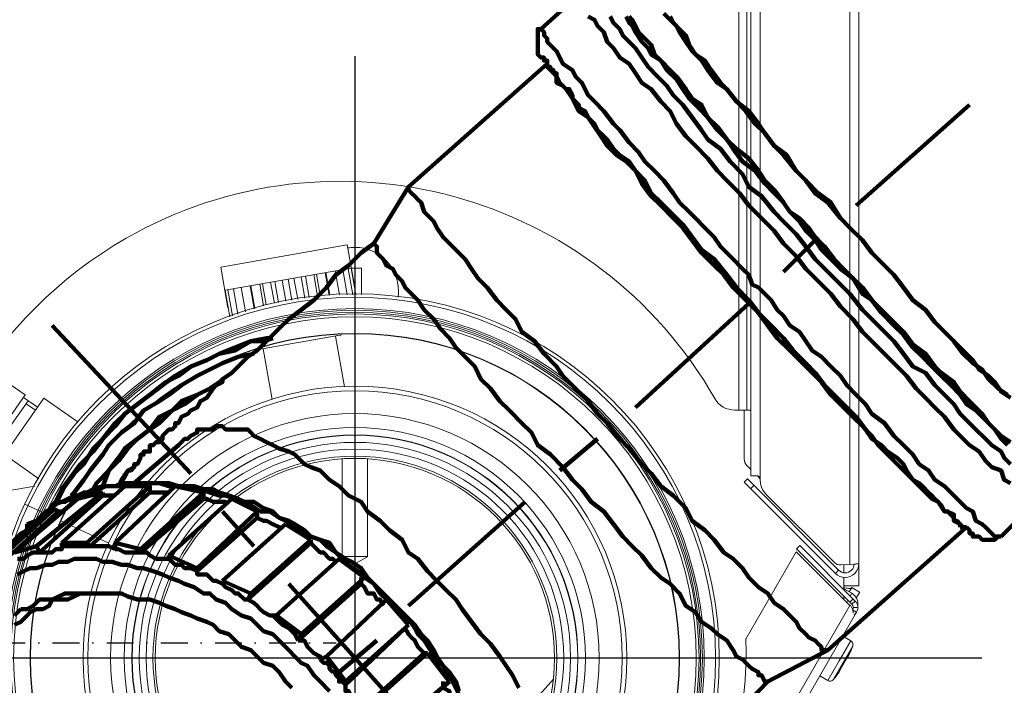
# Model space of a CAD drawing. Header units: millimetres. Extents: x -41881 to 54113, y -9946 to 101810.
# Tile 90 of 105: x -5799 to -5615, y 92008 to 92132. Entities that reach past the tile are written whole.
import ezdxf

# ---------------------------------------------------------------- set-up
doc = ezdxf.new("R2010")
doc.units = ezdxf.units.MM
doc.linetypes.add('DASHDOT', pattern=[1, 0.5, -0.25, 0, -0.25])
for name, color, linetype, lineweight in [('CERNA', 7, 'Continuous', 15), ('MODRA', 4, 'Continuous', 25), ('P', 250, 'Continuous', 100), ('UT-kotle', 1, 'Continuous', 50)]:
    doc.layers.add(name, color=color, linetype=linetype, lineweight=lineweight)
doc.layers.add('UT-komin', color=2, linetype='Continuous')
doc.layers.add('Vrstva 1', color=7, linetype='Continuous')

# ---------------------------------------------------------------- blocks, each defined once
blk = doc.blocks.new('CONDENSINOX_50')
at = {"layer": 'CERNA'}
for p, q in [((73.89, 34.01), (73.89, 519.45)), ((75.6, 519.45), (75.6, 33.57)), ((92.32, 17.46), (92.32, 519.45)), ((94.03, 17.6), (94.03, 519.03)), ((71.64, 46.24), (71.64, 512.6)), ((73.13, 512.17), (73.13, 46.23)), ((-25.03, 72.95), (-1.43, 77.11)), ((-1.43, 77.11), (-0.08, 69.52)), ((-25.03, 72.95), (-23.68, 65.35)), ((-24.2, 68.62), (-0.72, 72.76)), ((-4.79, 67.72), (-5.53, 71.92)), ((-4.67, 67.72), (-5.42, 71.93)), ((-2.9, 67.75), (-3.68, 72.24)), ((-1.41, 67.77), (-2.24, 72.49)), ((-0.38, 67.78), (-1.24, 72.67)), ((0.16, 67.79), (-0.71, 72.76)), ((-0.66, 72.77), (1.25, 72.77)), ((0, 68.64), (0, 72.76)), ((1.25, 67.8), (1.25, 72.77)), ((-16.57, 65.87), (-17.26, 69.84)), ((-15.03, 66.22), (-15.72, 70.11)), ((-14.23, 66.35), (-14.91, 70.26)), ((-12.87, 66.58), (-13.57, 70.49)), ((-11.77, 66.76), (-12.47, 70.68)), ((-10.66, 66.94), (-11.37, 70.89)), ((-9.31, 67.16), (-10.01, 71.12)), ((-8.51, 67.29), (-9.2, 71.27)), ((-6.96, 67.54), (-7.66, 71.53)), ((-6.48, 67.62), (-7.19, 71.62)), ((-23.33, 63.69), (-24.2, 68.62)), ((-22.83, 63.85), (-23.68, 68.71)), ((-21.85, 64.17), (-22.68, 68.88)), ((-20.43, 64.62), (-21.23, 69.15)), ((-18.77, 65.16), (-19.52, 69.44)), ((-18.65, 65.21), (-19.4, 69.46)), ((-17.03, 65.72), (-17.73, 69.76)), ((-0.15, 69.52), (-0.08, 69.53)), ((-23.69, 65.36), (-23.63, 65.38)), ((-17.97, 57.54), (-2.79, 60.23)), ((-1.96, 50.6), (-3.63, 60.07)), ((-15.46, 48.23), (-17.12, 57.69)), ((-64.29, 51.05), (-61.49, 49.08)), ((-61.49, 49.08), (-67.16, 40.99)), ((-60.96, 48.01), (-65.98, 40.86)), ((-65.39, 37.94), (-58.03, 48.46)), ((-61.82, 48.61), (-59.21, 46.78)), ((-58.03, 48.46), (-51.64, 44)), ((-61.36, 47.44), (-59.61, 46.22)), ((71.64, 46.24), (70.89, 46.24)), ((73.13, 46.24), (71.64, 46.24)), ((72.64, 37.14), (72.64, 46.24)), ((73.13, 46.24), (73.89, 46.24)), ((-65.39, 37.94), (-58.96, 33.44)), ((-2.35, 37.09), (-2.35, 18.9)), ((2.36, 37.07), (2.36, 18.9)), ((73.14, 35.93), (73.89, 35.18)), ((72.64, 32.8), (73.24, 33.41)), ((90.26, 16.39), (73.24, 33.41)), ((73.89, 34.01), (74.97, 34.01)), ((75.2, 33.98), (74.97, 34.01)), ((75.17, 33.9), (75.55, 33.52)), ((75.4, 33.88), (75.2, 33.98)), ((75.55, 33.74), (75.4, 33.88)), ((75.6, 33.57), (75.55, 33.74)), ((-70.49, 30.16), (-59.73, 32.06)), ((89.65, 15.78), (72.63, 32.8)), ((73.84, 31.59), (74.45, 32.2)), ((89.4, 17.85), (76.86, 30.39)), ((-58.46, 27.25), (-61.61, 28.73)), ((-45.91, 21.41), (-54.72, 25.51)), ((82.99, 20.97), (82.38, 20.36)), ((82.38, 20.36), (92.74, 10.01)), ((82.99, 20.97), (93.34, 10.62)), ((2.36, 18.91), (-2.35, 18.91)), ((0, 17.55), (-2.35, 18.9)), ((0, 17.55), (2.36, 18.9)), ((82.33, 19.82), (72.98, 3.63)), ((82.33, 19.82), (92.36, 9.78)), ((92.32, 17.46), (90.74, 17.35)), ((91.21, 17.39), (91.21, 15.95)), ((92.32, 17.46), (93.16, 17.52)), ((94.03, 17.6), (94.03, 13.48)), ((89.65, 15.78), (90.26, 16.39)), ((91.21, 15.08), (91.21, 12.75)), ((91.21, 13.56), (91.46, 13.48)), ((91.47, 13.48), (91.21, 13.48)), ((92.71, 12.06), (91.21, 12.93)), ((91.47, 13.48), (94.03, 13.48)), ((92.23, 12.34), (92.69, 13.14)), ((92.24, 12.34), (92.7, 13.14)), ((92.69, 13.14), (92.71, 13.14)), ((92.71, 13.14), (94.18, 12.28)), ((91.21, 11.54), (91.21, 10.93)), ((92.71, 12.06), (92.41, 11.54)), ((94.19, 12.28), (93.56, 11.21)), ((37.66, -84.93), (92.36, 9.79)), ((91.76, 10.39), (91.9, 10.66)), ((92.95, 11.01), (92.34, 10.4)), ((92.48, 9.83), (92.35, 9.79)), ((92.48, 9.83), (92.78, 9.22)), ((93.34, 10.61), (92.74, 10.01)), ((92.78, 9.23), (92.91, 8.96)), ((93.84, 9.4), (92.99, 9.4)), ((38.9, -86.21), (93.61, 8.54)), ((93.62, 8.55), (92.87, 8.98)), ((93.32, 8.25), (93.12, 8.13)), ((93.49, 8.38), (93.32, 8.25)), ((93.62, 8.55), (93.49, 8.38)), ((91.02, 4.05), (92.52, 3.18)), ((90.37, -0.52), (92.51, 3.17)), ((91.1, -0.94), (92.9, 2.17)), ((91.75, -0.14), (92.21, 0.66)), ((88.23, -4.22), (90.37, -0.52)), ((91.1, -0.94), (89.29, -4.04)), ((90.73, -1.9), (90.77, -1.81)), ((90.77, -1.81), (91.75, -0.15)), ((86.73, -3.36), (88.23, -4.23)), ((90.27, -2.69), (90.72, -1.9)), ((37.03, -3.98), (7.89, -36.31))]:
    blk.add_line(p, q, dxfattribs=at)
for points, knots in [([(67.17, 48.4), (45.11, 86.99), (-4.05, 100.39), (-42.65, 78.34), (-67.72, 64), (-83.18, 37.34), (-83.18, 8.47)], [0, 0, 0, 0, 1, 1, 1, 2, 2, 2, 2]), ([(8.13, 68.48), (8.13, 72.98), (4.5, 76.62), (0, 76.62), (-0.44, 76.62), (-0.89, 76.58), (-1.32, 76.51)], [0, 0, 0, 0, 1, 1, 1, 2, 2, 2, 2]), ([(67.98, -0.01), (67.98, -37.55), (37.54, -67.98), (0, -67.98), (-37.54, -67.98), (-67.97, -37.55), (-67.97, -0.01), (-67.97, 37.54), (-37.54, 67.96), (0, 67.96), (37.54, 67.96), (67.98, 37.54), (67.98, -0.01)], [0, 0, 0, 0, 1, 1, 1, 2, 2, 2, 3, 3, 3, 4, 4, 4, 4]), ([(67.3, -0.01), (67.3, -37.17), (37.17, -67.3), (0, -67.3), (-37.17, -67.3), (-67.29, -37.17), (-67.29, -0.01), (-67.29, 37.16), (-37.17, 67.29), (0, 67.29), (37.17, 67.29), (67.3, 37.16), (67.3, -0.01)], [0, 0, 0, 0, 1, 1, 1, 2, 2, 2, 3, 3, 3, 4, 4, 4, 4]), ([(65.2, -0.01), (65.2, -36.02), (36.01, -65.21), (0, -65.21), (-36, -65.21), (-65.19, -36.02), (-65.19, -0.01), (-65.19, 36), (-36, 65.19), (0, 65.19), (36.01, 65.19), (65.2, 36), (65.2, -0.01)], [0, 0, 0, 0, 1, 1, 1, 2, 2, 2, 3, 3, 3, 4, 4, 4, 4]), ([(64.85, -0.01), (64.85, -35.81), (35.81, -64.86), (0, -64.86), (-35.82, -64.86), (-64.85, -35.81), (-64.85, -0.01), (-64.85, 35.8), (-35.82, 64.85), (0, 64.85), (35.81, 64.85), (64.85, 35.8), (64.85, -0.01)], [0, 0, 0, 0, 1, 1, 1, 2, 2, 2, 3, 3, 3, 4, 4, 4, 4]), ([(64.51, -0.01), (64.51, -35.63), (35.63, -64.51), (0, -64.51), (-35.63, -64.51), (-64.5, -35.63), (-64.5, -0.01), (-64.5, 35.62), (-35.63, 64.5), (0, 64.5), (35.63, 64.5), (64.51, 35.62), (64.51, -0.01)], [0, 0, 0, 0, 1, 1, 1, 2, 2, 2, 3, 3, 3, 4, 4, 4, 4]), ([(64.21, -0.01), (64.21, -35.46), (35.46, -64.21), (0, -64.21), (-35.45, -64.21), (-64.21, -35.46), (-64.21, -0.01), (-64.21, 35.45), (-35.45, 64.2), (0, 64.2), (35.46, 64.2), (64.21, 35.45), (64.21, -0.01)], [0, 0, 0, 0, 1, 1, 1, 2, 2, 2, 3, 3, 3, 4, 4, 4, 4]), ([(63.67, -0.01), (63.67, -35.18), (35.17, -63.67), (0.01, -63.67), (-35.15, -63.67), (-63.67, -35.18), (-63.67, -0.01), (-63.67, 35.15), (-35.15, 63.66), (0.01, 63.66), (35.17, 63.66), (63.67, 35.15), (63.67, -0.01)], [0, 0, 0, 0, 1, 1, 1, 2, 2, 2, 3, 3, 3, 4, 4, 4, 4]), ([(60.59, -0.01), (60.59, -33.46), (33.47, -60.59), (0.01, -60.59), (-33.47, -60.59), (-60.59, -33.46), (-60.59, -0.01), (-60.59, 33.45), (-33.47, 60.58), (0.01, 60.58), (33.47, 60.58), (60.59, 33.45), (60.59, -0.01)], [0, 0, 0, 0, 1, 1, 1, 2, 2, 2, 3, 3, 3, 4, 4, 4, 4]), ([(60.52, -0.01), (60.52, -33.43), (33.43, -60.52), (0.01, -60.52), (-33.43, -60.52), (-60.52, -33.43), (-60.52, -0.01), (-60.52, 33.42), (-33.43, 60.51), (0.01, 60.51), (33.43, 60.51), (60.52, 33.42), (60.52, -0.01)], [0, 0, 0, 0, 1, 1, 1, 2, 2, 2, 3, 3, 3, 4, 4, 4, 4]), ([(50.73, -0.01), (50.73, -28.02), (28.02, -50.73), (0, -50.73), (-28.01, -50.73), (-50.72, -28.02), (-50.72, -0.01), (-50.72, 28), (-28.01, 50.72), (0, 50.72), (28.02, 50.72), (50.73, 28), (50.73, -0.01)], [0, 0, 0, 0, 1, 1, 1, 2, 2, 2, 3, 3, 3, 4, 4, 4, 4]), ([(49.87, -0.01), (49.87, -27.54), (27.55, -49.87), (0.01, -49.87), (-27.54, -49.87), (-49.85, -27.54), (-49.85, -0.01), (-49.85, 27.53), (-27.54, 49.86), (0.01, 49.86), (27.55, 49.86), (49.87, 27.53), (49.87, -0.01)], [0, 0, 0, 0, 1, 1, 1, 2, 2, 2, 3, 3, 3, 4, 4, 4, 4]), ([(45.59, -0.01), (45.59, -25.18), (25.18, -45.6), (0, -45.6), (-25.16, -45.6), (-45.59, -25.18), (-45.59, -0.01), (-45.59, 25.16), (-25.16, 45.59), (0, 45.59), (25.18, 45.59), (45.59, 25.16), (45.59, -0.01)], [0, 0, 0, 0, 1, 1, 1, 2, 2, 2, 3, 3, 3, 4, 4, 4, 4]), ([(43.02, -0.01), (43.02, -23.77), (23.75, -43.03), (0, -43.03), (-23.76, -43.03), (-43.02, -23.77), (-43.02, -0.01), (-43.02, 23.76), (-23.76, 43.01), (0, 43.01), (23.75, 43.01), (43.02, 23.76), (43.02, -0.01)], [0, 0, 0, 0, 1, 1, 1, 2, 2, 2, 3, 3, 3, 4, 4, 4, 4]), ([(41.62, -0.01), (41.62, -23), (22.99, -41.63), (0, -41.63), (-22.99, -41.63), (-41.62, -23), (-41.62, -0.01), (-41.62, 22.99), (-22.99, 41.62), (0, 41.62), (22.99, 41.62), (41.62, 22.99), (41.62, -0.01)], [0, 0, 0, 0, 1, 1, 1, 2, 2, 2, 3, 3, 3, 4, 4, 4, 4]), ([(41.57, -0.01), (41.57, -22.96), (22.96, -41.57), (0, -41.57), (-22.95, -41.57), (-41.56, -22.96), (-41.56, -0.01), (-41.56, 22.94), (-22.95, 41.56), (0, 41.56), (22.96, 41.56), (41.57, 22.94), (41.57, -0.01)], [0, 0, 0, 0, 1, 1, 1, 2, 2, 2, 3, 3, 3, 4, 4, 4, 4]), ([(40.24, -0.01), (40.24, -22.23), (22.23, -40.25), (0, -40.25), (-22.22, -40.25), (-40.23, -22.23), (-40.23, -0.01), (-40.23, 22.22), (-22.22, 40.23), (0, 40.23), (22.23, 40.23), (40.24, 22.22), (40.24, -0.01)], [0, 0, 0, 0, 1, 1, 1, 2, 2, 2, 3, 3, 3, 4, 4, 4, 4]), ([(38.96, -0.01), (38.96, -21.53), (21.52, -38.96), (0.01, -38.96), (-21.52, -38.96), (-38.95, -21.53), (-38.95, -0.01), (-38.95, 21.52), (-21.52, 38.95), (0.01, 38.95), (21.52, 38.95), (38.96, 21.52), (38.96, -0.01)], [0, 0, 0, 0, 1, 1, 1, 2, 2, 2, 3, 3, 3, 4, 4, 4, 4]), ([(37.67, -0.01), (37.67, -20.8), (20.8, -37.68), (-0.01, -37.68), (-20.81, -37.68), (-37.67, -20.8), (-37.67, -0.01), (-37.67, 20.79), (-20.81, 37.67), (-0.01, 37.67), (20.8, 37.67), (37.67, 20.79), (37.67, -0.01)], [0, 0, 0, 0, 1, 1, 1, 2, 2, 2, 3, 3, 3, 4, 4, 4, 4]), ([(37.25, -0.01), (37.25, -20.58), (20.57, -37.25), (0, -37.25), (-20.56, -37.25), (-37.24, -20.58), (-37.24, -0.01), (-37.24, 20.56), (-20.56, 37.24), (0, 37.24), (20.57, 37.24), (37.25, 20.56), (37.25, -0.01)], [0, 0, 0, 0, 1, 1, 1, 2, 2, 2, 3, 3, 3, 4, 4, 4, 4]), ([(91.21, 13.11), (91.52, 13.07), (91.78, 13.01), (92.11, 12.99), (92.29, 12.97), (92.5, 12.97), (92.63, 13.08)], [0, 0, 0, 0, 1, 1, 1, 2, 2, 2, 2]), ([(92.91, 8.96), (92.93, 8.91), (92.95, 8.85), (92.96, 8.79), (92.98, 8.75), (92.99, 8.7), (93, 8.65)], [0, 0, 0, 0, 1, 1, 1, 2, 2, 2, 2]), ([(93, 8.64), (93, 8.64), (93, 8.56), (93, 8.56), (93, 8.53), (93, 8.5), (92.99, 8.49)], [0, 0, 0, 0, 1, 1, 1, 2, 2, 2, 2])]:
    blk.add_open_spline(points, degree=3, knots=knots, dxfattribs=at)
for points in [[(8.05, 67.32), (8.11, 67.7), (8.13, 68.09), (8.13, 68.49)], [(-2.8, 60.22), (-2.68, 60.24), (-2.58, 60.26), (-2.49, 60.32)], [(-18.29, 57.53), (-18.18, 57.52), (-18.08, 57.53), (-17.96, 57.55)], [(67.17, 48.4), (67.92, 47.07), (69.34, 46.25), (70.88, 46.25)], [(92.63, 13.09), (92.67, 13.12), (92.68, 13.13), (92.68, 13.15)], [(93.84, 9.72), (93.99, 10.65), (93.54, 11.58), (92.72, 12.06)], [(92.88, 8.98), (93.06, 9.31), (93.01, 9.74), (92.73, 10.01)], [(93.62, 8.55), (94, 9.23), (93.88, 10.07), (93.34, 10.62)], [(92.99, 8.49), (92.98, 8.47), (92.97, 8.45), (92.97, 8.44)], [(34.51, -62.99), (58.99, -49.94), (73.89, -24.1), (72.97, 3.62)]]:
    blk.add_open_spline(points, degree=3, dxfattribs=at)
at = {"layer": 'MODRA'}
for p, q in [((0, 112.28), (0, -99.04)), ((-109.77, 0), (116.95, 0))]:
    blk.add_line(p, q, dxfattribs=at)
at = {"layer": 'Vrstva 1', "color": 7, "lineweight": 9, "true_color": 0xffffff}
for points in [[(72.64, 37.14), (72.64, 36.68), (72.8, 36.25), (73.14, 35.93)], [(75.6, 33.57), (75.56, 32.37), (76.01, 31.23), (76.85, 30.4)], [(89.4, 17.85), (89.75, 17.5), (90.25, 17.31), (90.74, 17.35)], [(93.9, 17.56), (93.94, 17.56), (93.96, 17.57), (94, 17.58)], [(92.21, 0.66), (92.49, 1.14), (92.71, 1.64), (92.89, 2.17)], [(92.89, 2.17), (93.03, 2.55), (92.87, 2.97), (92.51, 3.18)], [(89.29, -4.04), (89.65, -3.63), (89.98, -3.17), (90.27, -2.7)], [(88.23, -4.22), (88.57, -4.43), (89.03, -4.36), (89.29, -4.05)]]:
    blk.add_open_spline(points, degree=3, dxfattribs=at)
for points in [[(89.65, 15.78), (90.65, 14.78), (92.27, 14.78), (93.27, 15.78), (93.76, 16.27), (94.03, 16.92), (94.03, 17.6)], [(90.26, 16.39), (90.92, 15.71), (92.01, 15.71), (92.68, 16.39), (92.98, 16.69), (93.15, 17.08), (93.17, 17.51)], [(93.17, 17.51), (93.31, 17.52), (93.46, 17.53), (93.61, 17.54), (93.7, 17.55), (93.8, 17.56), (93.9, 17.56)]]:
    blk.add_open_spline(points, degree=3, knots=[0, 0, 0, 0, 1, 1, 1, 2, 2, 2, 2], dxfattribs=at)
blk = doc.blocks.new('*U96', base_point=(0, 55))
at = {"color": 40, "linetype": 'DASHDOT', "lineweight": 25, "ltscale": 10}
blk.add_line((0, 55), (265, 55), dxfattribs=at)

msp = doc.modelspace()

# ---------------------------------------------------------------- linework, layer by layer
at = {"layer": 'P', "color": 2, "linetype": 'Continuous'}
for points in [[(-5694.588, 92136.85), (-5701.646, 92130.379)], [(-5645.765, 92095.086), (-5648.118, 92098.027), (-5650.471, 92099.792), (-5652.236, 92102.145), (-5654, 92103.909), (-5656.353, 92106.85), (-5658.118, 92108.615), (-5659.882, 92110.968), (-5661.647, 92112.733), (-5663.412, 92115.085), (-5665.176, 92116.85), (-5666.941, 92119.203), (-5668.706, 92120.379), (-5670.47, 92122.732), (-5671.647, 92124.497), (-5673.412, 92126.262), (-5674.588, 92128.026), (-5675.764, 92129.791), (-5676.353, 92130.967), (-5677.529, 92132.144), (-5678.706, 92133.32)], [(-5692.823, 92132.732), (-5691.646, 92132.144), (-5691.058, 92130.967), (-5689.882, 92129.791), (-5689.294, 92128.026), (-5688.117, 92126.85), (-5686.941, 92125.085), (-5685.176, 92123.909), (-5684, 92122.144), (-5682.823, 92120.379), (-5681.058, 92119.203), (-5679.294, 92116.85), (-5677.529, 92115.085), (-5676.353, 92112.733), (-5674.588, 92110.38), (-5672.823, 92108.615), (-5670.47, 92106.262), (-5668.706, 92103.909), (-5666.941, 92102.145), (-5664.588, 92099.792), (-5662.824, 92097.439), (-5660.471, 92095.086), (-5658.118, 92092.733), (-5656.353, 92090.38), (-5654, 92088.027)], [(-5688.705, 92132.732), (-5688.117, 92131.556), (-5686.941, 92130.379), (-5686.352, 92129.203), (-5685.176, 92128.026), (-5684, 92126.85), (-5682.823, 92125.085), (-5681.647, 92123.321), (-5679.882, 92121.556), (-5678.117, 92119.791), (-5676.941, 92118.027), (-5675.176, 92116.262), (-5673.412, 92113.909), (-5671.647, 92111.556), (-5670.47, 92109.791), (-5668.118, 92108.027), (-5666.353, 92105.674), (-5664, 92103.321), (-5662.824, 92100.968), (-5660.471, 92099.203), (-5658.118, 92096.262), (-5656.353, 92094.498), (-5654, 92092.145), (-5652.236, 92089.792)], [(-5650.471, 92090.968), (-5652.236, 92092.733), (-5653.412, 92094.498), (-5655.177, 92096.262), (-5656.353, 92098.027), (-5658.118, 92099.792), (-5659.882, 92101.556), (-5661.647, 92103.909), (-5664, 92105.674), (-5665.765, 92108.027), (-5666.941, 92109.791), (-5668.706, 92111.556), (-5670.47, 92113.909), (-5672.235, 92115.674), (-5674, 92117.438), (-5675.176, 92119.203), (-5676.353, 92120.968), (-5678.117, 92122.732), (-5679.294, 92124.497), (-5681.058, 92125.673), (-5681.647, 92126.85), (-5682.823, 92128.026), (-5684, 92129.791), (-5684.588, 92130.967), (-5685.176, 92131.556), (-5685.764, 92132.732)], [(-5650.471, 92091.557), (-5651.647, 92093.321), (-5653.412, 92095.086), (-5655.177, 92096.262), (-5656.353, 92098.027), (-5658.118, 92100.38), (-5659.882, 92102.145), (-5661.059, 92103.909), (-5662.824, 92106.262), (-5665.176, 92108.027), (-5666.941, 92109.791), (-5668.706, 92112.144), (-5670.47, 92113.909), (-5671.647, 92116.262), (-5673.412, 92117.438), (-5674.588, 92119.203), (-5676.353, 92121.556), (-5677.529, 92122.732), (-5679.294, 92124.497), (-5680.47, 92125.673), (-5681.058, 92127.438), (-5682.235, 92128.615), (-5683.411, 92129.791), (-5684, 92130.967), (-5684.588, 92132.144), (-5685.176, 92132.732)], [(-5645.765, 92095.086), (-5647.53, 92098.027), (-5649.883, 92099.792), (-5652.236, 92102.145), (-5654, 92103.909), (-5655.765, 92106.85), (-5658.118, 92108.615), (-5659.882, 92110.968), (-5661.059, 92112.733), (-5662.824, 92115.085), (-5665.176, 92116.85), (-5666.941, 92119.203), (-5668.118, 92120.379), (-5669.882, 92122.732), (-5671.059, 92124.497), (-5672.823, 92125.673), (-5674, 92127.438), (-5674.588, 92129.203), (-5675.764, 92130.379), (-5676.941, 92131.556), (-5677.529, 92132.732)], [(-5700.47, 92123.909), (-5700.47, 92124.497), (-5701.058, 92124.497), (-5701.058, 92125.085), (-5701.058, 92125.085), (-5701.646, 92125.085), (-5702.234, 92125.673), (-5702.234, 92126.262), (-5702.234, 92126.85), (-5702.234, 92126.85), (-5702.234, 92126.85), (-5702.234, 92127.438), (-5702.234, 92128.026), (-5702.234, 92128.026), (-5702.234, 92129.791), (-5702.234, 92129.791), (-5702.234, 92129.791), (-5702.234, 92130.379), (-5701.646, 92130.379)], [(-5701.646, 92130.379), (-5701.646, 92130.379), (-5701.058, 92129.791), (-5701.058, 92129.203), (-5700.47, 92128.615), (-5700.47, 92128.026), (-5699.293, 92126.85), (-5698.705, 92126.262), (-5698.117, 92125.085)], [(-5700.47, 92123.909), (-5726.352, 92100.968)], [(-5700.47, 92123.321), (-5700.47, 92123.909), (-5700.47, 92123.909)], [(-5698.117, 92125.085), (-5697.529, 92123.909), (-5695.764, 92122.732), (-5695.176, 92121.556), (-5693.999, 92120.379), (-5692.823, 92118.027), (-5691.646, 92116.85), (-5689.882, 92115.085), (-5688.117, 92112.733), (-5686.941, 92111.556), (-5685.176, 92109.203), (-5683.411, 92107.439), (-5682.235, 92105.674), (-5680.47, 92103.909), (-5678.706, 92102.145), (-5676.941, 92099.792), (-5675.764, 92098.027), (-5674, 92096.262), (-5672.823, 92095.086), (-5671.059, 92093.321), (-5669.294, 92091.557), (-5668.118, 92089.792), (-5666.941, 92088.615), (-5665.765, 92087.439), (-5664, 92085.674), (-5662.824, 92084.498), (-5662.235, 92082.733), (-5661.059, 92082.145)], [(-5663.412, 92079.792), (-5665.765, 92082.145), (-5667.529, 92084.498), (-5669.294, 92086.263), (-5671.647, 92088.615), (-5673.412, 92090.968), (-5675.176, 92093.321), (-5676.941, 92095.086), (-5679.294, 92097.439), (-5681.058, 92099.203), (-5682.823, 92101.556), (-5684, 92103.909), (-5685.764, 92105.674), (-5687.529, 92106.85), (-5689.294, 92108.615), (-5690.47, 92110.38), (-5691.646, 92112.144), (-5692.823, 92113.909), (-5694.588, 92115.085), (-5695.176, 92116.262), (-5695.764, 92117.438), (-5696.94, 92119.203), (-5697.529, 92119.791), (-5698.705, 92120.379), (-5698.705, 92121.556), (-5699.293, 92122.144), (-5699.882, 92122.732), (-5700.47, 92123.321), (-5700.47, 92123.321)], [(-5662.824, 92079.792), (-5665.176, 92082.145), (-5666.941, 92084.498), (-5669.294, 92087.439), (-5671.647, 92089.204), (-5673.412, 92091.557), (-5675.176, 92093.909), (-5677.529, 92096.262), (-5679.294, 92098.027), (-5681.058, 92099.792), (-5682.235, 92102.145), (-5684, 92103.909), (-5685.176, 92105.674), (-5686.941, 92106.85), (-5688.117, 92108.027), (-5689.294, 92109.791), (-5689.882, 92110.38), (-5691.058, 92111.556), (-5691.646, 92112.733), (-5692.823, 92113.909), (-5693.411, 92115.085), (-5694.588, 92115.674), (-5694.588, 92116.262), (-5695.764, 92117.438), (-5695.764, 92118.027), (-5696.352, 92119.203), (-5696.94, 92119.203), (-5697.529, 92119.791), (-5698.117, 92120.379), (-5698.117, 92120.379), (-5698.705, 92121.556), (-5698.705, 92122.144), (-5699.293, 92122.144), (-5699.293, 92122.732), (-5699.882, 92122.732), (-5699.882, 92123.321), (-5700.47, 92123.321)], [(-5621.648, 92116.262), (-5642.824, 92097.439)], [(-5726.352, 92100.968), (-5732.822, 92090.38)], [(-5726.352, 92100.968), (-5726.352, 92100.968)], [(-5689.294, 92056.851), (-5691.058, 92058.616), (-5692.823, 92060.969), (-5695.176, 92063.322), (-5697.529, 92065.675), (-5698.705, 92067.439), (-5701.058, 92069.792), (-5702.823, 92072.145), (-5705.176, 92073.91), (-5706.352, 92076.263), (-5708.117, 92078.027), (-5709.881, 92079.792), (-5711.646, 92082.145), (-5713.411, 92083.91), (-5714.587, 92085.674), (-5715.764, 92087.439), (-5716.94, 92088.615), (-5718.705, 92090.38), (-5719.881, 92091.557), (-5721.058, 92093.321), (-5721.646, 92094.498), (-5722.822, 92095.674), (-5723.41, 92096.262), (-5723.999, 92098.027), (-5724.587, 92098.615), (-5725.175, 92099.203), (-5725.763, 92099.792), (-5726.352, 92100.38), (-5726.352, 92100.968), (-5726.352, 92100.968)], [(-5645.765, 92095.086), (-5644, 92093.321), (-5641.648, 92090.968), (-5639.883, 92088.615), (-5637.53, 92086.263), (-5635.765, 92084.498), (-5634.001, 92082.145), (-5632.236, 92079.792), (-5629.883, 92078.027), (-5628.118, 92075.675), (-5626.354, 92073.91), (-5624.589, 92072.145), (-5622.824, 92069.792), (-5621.06, 92068.028), (-5619.295, 92066.851), (-5618.119, 92065.087), (-5616.354, 92063.322), (-5614.589, 92062.145)], [(-5645.765, 92095.086), (-5644, 92093.321), (-5641.648, 92090.968), (-5639.883, 92088.615), (-5637.53, 92086.263), (-5635.765, 92084.498), (-5634.001, 92082.145), (-5632.236, 92079.792), (-5629.883, 92078.027), (-5628.118, 92075.675), (-5626.354, 92073.91), (-5624.589, 92072.145), (-5622.824, 92070.381), (-5621.06, 92068.616), (-5619.883, 92066.851), (-5618.119, 92065.675), (-5616.942, 92064.498), (-5615.766, 92062.734), (-5614.001, 92061.557)], [(-5649.883, 92091.557), (-5656.353, 92085.086)], [(-5614.001, 92053.322), (-5615.766, 92054.499), (-5616.942, 92055.675), (-5618.119, 92056.851), (-5619.295, 92058.616), (-5620.472, 92059.793), (-5621.648, 92060.969), (-5623.413, 92062.734), (-5624.589, 92064.498), (-5626.942, 92066.263), (-5628.118, 92067.439), (-5629.883, 92069.792), (-5632.236, 92071.557), (-5634.001, 92073.91), (-5635.765, 92075.675), (-5637.53, 92077.439), (-5639.883, 92079.792), (-5641.648, 92082.145), (-5643.412, 92083.91), (-5645.177, 92085.674), (-5646.942, 92087.439), (-5648.706, 92089.792), (-5650.471, 92091.557)], [(-5614.589, 92052.734), (-5615.766, 92053.91), (-5616.942, 92055.675), (-5618.119, 92056.851), (-5619.295, 92058.028), (-5620.472, 92059.204), (-5622.236, 92060.381), (-5623.413, 92062.145), (-5625.177, 92063.91), (-5626.942, 92065.675), (-5628.707, 92067.439), (-5630.471, 92069.204), (-5632.236, 92070.969), (-5634.001, 92073.322), (-5635.765, 92075.086), (-5638.118, 92077.439), (-5639.883, 92079.792), (-5641.648, 92080.969), (-5643.412, 92083.91), (-5645.765, 92085.674), (-5647.53, 92087.439), (-5649.294, 92089.204), (-5650.471, 92090.968)], [(-5779.292, 92046.852), (-5778.703, 92048.028), (-5778.115, 92048.028), (-5777.527, 92048.616), (-5777.527, 92049.205), (-5776.939, 92049.205), (-5776.35, 92050.381), (-5776.35, 92050.969), (-5775.762, 92050.969), (-5775.762, 92051.557), (-5774.586, 92051.557), (-5774.586, 92052.146), (-5774.586, 92052.146), (-5774.586, 92052.734), (-5773.998, 92052.734), (-5773.409, 92053.322), (-5772.821, 92053.322), (-5772.821, 92053.91), (-5772.233, 92053.91), (-5772.233, 92054.499), (-5771.645, 92055.087), (-5771.056, 92055.675), (-5770.468, 92055.675), (-5769.88, 92056.263), (-5769.88, 92056.851), (-5769.292, 92056.851), (-5768.704, 92058.028), (-5767.527, 92058.616), (-5766.939, 92059.204), (-5765.762, 92059.793), (-5765.174, 92060.969), (-5763.998, 92061.557), (-5762.821, 92063.322), (-5762.233, 92063.91), (-5761.057, 92065.087), (-5759.292, 92066.263), (-5758.116, 92067.439), (-5756.351, 92069.204), (-5754.586, 92070.381), (-5752.822, 92072.145), (-5750.469, 92074.498), (-5748.704, 92076.263), (-5746.351, 92078.027), (-5743.998, 92079.792), (-5741.645, 92082.145), (-5739.881, 92084.498), (-5737.528, 92086.263), (-5735.175, 92088.615), (-5732.822, 92090.38)], [(-5697.529, 92048.616), (-5699.882, 92050.969), (-5702.234, 92052.734), (-5703.411, 92055.087), (-5705.176, 92056.851), (-5707.528, 92059.204), (-5709.293, 92060.969), (-5711.058, 92063.322), (-5712.822, 92065.087), (-5713.999, 92067.439), (-5715.764, 92069.204), (-5717.528, 92070.969), (-5718.705, 92072.733), (-5720.469, 92074.498), (-5721.646, 92076.263), (-5723.41, 92078.027), (-5724.587, 92079.792), (-5725.763, 92080.969), (-5726.94, 92082.145), (-5727.528, 92083.321), (-5728.704, 92084.498), (-5729.293, 92085.674), (-5730.469, 92086.263), (-5731.057, 92087.439), (-5731.646, 92088.027), (-5732.234, 92088.615), (-5732.234, 92089.204), (-5732.234, 92089.792), (-5732.822, 92090.38), (-5732.822, 92090.38)], [(-5652.236, 92089.792), (-5650.471, 92087.439), (-5648.118, 92085.086), (-5645.765, 92082.733), (-5644, 92080.969), (-5641.648, 92078.027), (-5639.883, 92076.263), (-5637.53, 92073.91), (-5635.765, 92072.145), (-5634.001, 92069.792), (-5632.236, 92067.439), (-5629.883, 92066.263), (-5628.118, 92063.91), (-5626.354, 92062.145), (-5624.589, 92060.381), (-5623.413, 92058.616), (-5621.648, 92056.851), (-5620.472, 92055.675), (-5618.707, 92053.91), (-5617.53, 92052.734), (-5615.766, 92051.557), (-5615.178, 92050.381), (-5614.001, 92049.205)], [(-5654, 92088.027), (-5652.236, 92085.674), (-5649.883, 92083.321), (-5647.53, 92080.969), (-5645.765, 92078.616), (-5643.412, 92076.263), (-5641.648, 92073.91), (-5639.883, 92072.145), (-5637.53, 92069.792), (-5635.177, 92067.439), (-5633.412, 92065.675), (-5631.648, 92063.322), (-5629.883, 92061.557), (-5628.118, 92059.793), (-5626.354, 92058.028), (-5624.589, 92055.675), (-5623.413, 92054.499), (-5621.648, 92052.734), (-5619.883, 92051.557), (-5618.707, 92049.793), (-5617.53, 92048.616), (-5615.766, 92048.028), (-5615.178, 92046.263), (-5614.001, 92045.675)], [(-5661.059, 92082.145), (-5659.882, 92080.969), (-5658.706, 92079.792), (-5657.53, 92078.027), (-5656.353, 92076.851), (-5655.177, 92075.086), (-5653.412, 92073.91), (-5652.236, 92072.145), (-5651.059, 92070.381), (-5649.294, 92069.204), (-5647.53, 92067.439), (-5645.765, 92065.675), (-5644.589, 92063.91), (-5642.824, 92062.145), (-5641.059, 92060.381), (-5639.883, 92058.616), (-5637.53, 92056.851), (-5635.765, 92054.499), (-5634.001, 92052.734), (-5632.236, 92050.969), (-5631.06, 92049.205), (-5629.295, 92048.028), (-5628.118, 92046.263), (-5626.354, 92045.087), (-5624.589, 92043.322), (-5623.413, 92042.146), (-5622.236, 92040.969)], [(-5622.824, 92037.44), (-5622.824, 92037.44), (-5623.413, 92038.028), (-5623.413, 92038.028), (-5624.589, 92038.617), (-5624.589, 92039.205), (-5625.766, 92040.381), (-5626.354, 92040.381), (-5627.53, 92042.146), (-5628.707, 92042.734), (-5629.883, 92043.911), (-5631.06, 92045.087), (-5632.236, 92046.263), (-5634.001, 92048.028), (-5635.177, 92049.205), (-5636.942, 92050.969), (-5638.706, 92052.734), (-5639.883, 92054.499), (-5641.648, 92056.263), (-5643.412, 92058.028), (-5645.177, 92059.793), (-5647.53, 92062.145), (-5649.294, 92064.498), (-5651.059, 92066.263), (-5653.412, 92068.616), (-5655.177, 92070.381), (-5657.53, 92072.733), (-5659.294, 92075.086), (-5661.059, 92077.439), (-5663.412, 92079.792)], [(-5624.589, 92039.205), (-5624.589, 92039.793), (-5625.766, 92040.381), (-5626.354, 92040.381), (-5626.942, 92041.558), (-5627.53, 92042.146), (-5628.118, 92042.734), (-5628.707, 92043.322), (-5629.295, 92043.911), (-5630.471, 92045.087), (-5631.06, 92045.675), (-5632.236, 92046.263), (-5633.412, 92048.028), (-5634.001, 92049.205), (-5635.177, 92050.381), (-5636.942, 92051.557), (-5638.118, 92052.734), (-5639.883, 92053.91), (-5641.059, 92055.675), (-5642.824, 92058.028), (-5644.589, 92059.793), (-5646.353, 92061.557), (-5648.706, 92063.91), (-5650.471, 92066.263), (-5652.236, 92068.028), (-5654.588, 92070.381), (-5656.353, 92072.733), (-5658.706, 92075.086), (-5661.059, 92077.439), (-5662.824, 92079.792)], [(-5662.824, 92079.204), (-5684, 92059.793)], [(-5766.939, 92047.44), (-5792.821, 92075.086)], [(-5792.821, 92041.558), (-5792.232, 92042.146), (-5791.056, 92044.499), (-5789.291, 92046.852), (-5787.527, 92049.205), (-5785.174, 92051.557), (-5783.409, 92053.91), (-5781.056, 92056.263), (-5779.292, 92058.616), (-5776.939, 92060.381), (-5774.586, 92062.145), (-5772.233, 92063.91), (-5769.88, 92065.675), (-5766.939, 92067.439), (-5763.998, 92068.616), (-5761.645, 92069.792), (-5758.704, 92070.969), (-5755.763, 92072.145), (-5752.822, 92072.733), (-5751.645, 92072.733)], [(-5751.645, 92072.733), (-5753.41, 92072.145), (-5755.763, 92072.145), (-5758.704, 92070.381), (-5761.645, 92069.792), (-5763.998, 92068.616), (-5766.939, 92067.439), (-5769.292, 92065.675), (-5771.645, 92064.498), (-5774.586, 92062.145), (-5776.939, 92060.381), (-5779.292, 92058.616), (-5781.056, 92056.851), (-5783.409, 92053.91), (-5785.174, 92052.146), (-5786.938, 92049.205), (-5788.703, 92047.44), (-5790.468, 92045.087), (-5791.644, 92042.734), (-5792.821, 92041.558)], [(-5755.174, 92069.792), (-5758.116, 92069.204), (-5761.057, 92068.028), (-5763.41, 92066.851), (-5765.762, 92065.675), (-5768.704, 92063.91), (-5771.056, 92062.145), (-5772.821, 92060.969), (-5775.762, 92059.204), (-5777.527, 92056.851), (-5779.88, 92055.087), (-5782.233, 92052.734), (-5783.409, 92050.969), (-5785.762, 92048.028), (-5786.938, 92046.263), (-5788.703, 92043.911), (-5789.291, 92043.322)], [(-5785.174, 92044.499), (-5784.586, 92045.675), (-5782.233, 92048.028), (-5780.468, 92050.381), (-5779.292, 92052.146), (-5776.939, 92053.91), (-5774.586, 92055.675), (-5772.821, 92058.028), (-5770.468, 92059.204), (-5768.704, 92060.969), (-5765.762, 92062.145), (-5763.41, 92063.322), (-5761.057, 92064.498), (-5761.057, 92065.087)], [(-5784.586, 92044.499), (-5783.409, 92045.087), (-5782.233, 92048.028), (-5780.468, 92049.793), (-5778.703, 92052.146), (-5776.939, 92053.91), (-5774.586, 92055.675), (-5772.821, 92056.851), (-5770.468, 92059.204), (-5768.115, 92060.381), (-5765.762, 92062.145), (-5763.41, 92063.322), (-5761.645, 92064.498)], [(-5721.058, 92027.44), (-5722.822, 92029.205), (-5724.587, 92031.558), (-5726.352, 92032.734), (-5727.528, 92035.087), (-5729.881, 92036.852), (-5731.646, 92038.617), (-5733.998, 92040.381), (-5735.175, 92042.146), (-5737.528, 92043.322), (-5739.292, 92045.087), (-5741.057, 92046.263), (-5742.822, 92048.028), (-5744.586, 92048.616), (-5745.763, 92049.205), (-5747.528, 92050.969), (-5748.704, 92051.557), (-5750.469, 92052.146), (-5751.645, 92052.734), (-5752.822, 92053.322), (-5753.998, 92053.91), (-5755.174, 92054.499), (-5755.763, 92055.087), (-5756.351, 92055.675), (-5757.527, 92055.675), (-5758.116, 92055.675), (-5760.468, 92055.675), (-5761.057, 92056.263), (-5762.233, 92056.263), (-5762.821, 92055.675), (-5763.998, 92055.675), (-5764.586, 92055.675), (-5765.762, 92055.675), (-5765.762, 92055.087), (-5766.939, 92054.499), (-5767.527, 92053.91), (-5768.115, 92053.91), (-5768.704, 92053.322), (-5769.292, 92052.734)], [(-5689.294, 92056.851), (-5686.941, 92053.91), (-5685.176, 92052.146), (-5682.823, 92049.205), (-5681.058, 92047.44), (-5679.294, 92045.087), (-5676.941, 92043.322), (-5674.588, 92040.969), (-5673.412, 92038.617), (-5671.059, 92036.852), (-5669.294, 92035.087), (-5667.529, 92032.734), (-5665.765, 92031.558), (-5664, 92029.793), (-5662.824, 92028.029), (-5661.059, 92026.264), (-5659.294, 92025.087), (-5658.118, 92023.323), (-5656.353, 92022.146), (-5655.177, 92020.97), (-5654, 92019.793), (-5653.412, 92018.617), (-5652.236, 92017.441), (-5651.647, 92016.852), (-5650.471, 92016.264), (-5649.883, 92015.676), (-5649.294, 92015.088), (-5649.294, 92014.499), (-5648.706, 92014.499), (-5648.118, 92014.499)], [(-5777.527, 92045.675), (-5769.292, 92052.734)], [(-5691.058, 92053.91), (-5698.117, 92048.028)], [(-5780.468, 92045.087), (-5779.88, 92046.263), (-5778.703, 92048.028), (-5777.527, 92048.616)], [(-5659.294, 92008.617), (-5659.882, 92008.617), (-5660.471, 92009.794), (-5661.059, 92009.794), (-5661.059, 92010.382), (-5662.235, 92010.97), (-5662.824, 92011.558), (-5664, 92012.735), (-5665.176, 92013.323), (-5665.765, 92014.499), (-5666.941, 92016.264), (-5668.706, 92017.441), (-5669.882, 92018.617), (-5671.647, 92019.793), (-5672.823, 92021.558), (-5674.588, 92022.735), (-5675.764, 92025.087), (-5677.529, 92026.852), (-5679.294, 92028.029), (-5681.058, 92029.793), (-5682.823, 92032.146), (-5684.588, 92033.911), (-5686.352, 92035.675), (-5688.117, 92038.028), (-5689.882, 92040.381), (-5692.235, 92042.146), (-5693.999, 92044.499), (-5695.764, 92046.263), (-5697.529, 92048.616)], [(-5780.468, 92045.087), (-5779.292, 92046.852), (-5779.292, 92046.852)], [(-5779.292, 92046.852), (-5779.88, 92046.263)], [(-5779.292, 92047.44), (-5779.292, 92046.852)], [(-5727.528, 92021.558), (-5729.293, 92023.323), (-5730.469, 92024.499), (-5731.646, 92025.676), (-5732.822, 92026.852), (-5733.998, 92028.029), (-5735.175, 92029.793), (-5736.94, 92030.97), (-5738.116, 92031.558), (-5739.881, 92032.734), (-5741.057, 92034.499), (-5742.822, 92035.087), (-5744.586, 92035.675), (-5745.763, 92036.852), (-5747.528, 92038.028), (-5748.704, 92038.617), (-5750.469, 92039.205), (-5751.645, 92040.381), (-5753.41, 92040.969), (-5755.174, 92042.146), (-5756.939, 92042.146), (-5758.116, 92042.734), (-5759.88, 92043.322), (-5761.645, 92043.911), (-5762.821, 92044.499), (-5764.586, 92044.499), (-5766.351, 92045.087), (-5769.292, 92045.087), (-5771.056, 92045.675), (-5779.88, 92045.675), (-5781.056, 92045.087), (-5782.233, 92045.087), (-5783.409, 92045.087), (-5785.174, 92044.499), (-5786.35, 92043.911), (-5787.527, 92043.322), (-5788.703, 92043.322), (-5789.88, 92042.734), (-5791.056, 92042.146), (-5792.821, 92041.558), (-5793.409, 92040.381)], [(-5779.292, 92045.087), (-5791.056, 92034.499)], [(-5774.586, 92045.087), (-5786.35, 92034.499)], [(-5763.41, 92043.911), (-5765.174, 92044.499), (-5766.939, 92045.087), (-5768.115, 92045.087), (-5771.056, 92045.087), (-5772.821, 92045.675), (-5776.939, 92045.675), (-5778.703, 92045.087), (-5781.056, 92045.087), (-5782.821, 92045.087), (-5783.997, 92044.499)], [(-5769.88, 92045.087), (-5781.056, 92034.499)], [(-5780.468, 92045.087), (-5779.88, 92046.263)], [(-5779.292, 92045.087), (-5774.586, 92045.087)], [(-5774.586, 92045.087), (-5774.586, 92045.087)], [(-5774.586, 92045.087), (-5774.586, 92043.911)], [(-5769.88, 92045.087), (-5764.586, 92043.911)], [(-5783.409, 92043.911), (-5795.762, 92033.911)], [(-5795.174, 92032.734), (-5783.409, 92043.322)], [(-5788.115, 92043.322), (-5789.291, 92042.734), (-5790.468, 92042.146), (-5791.644, 92042.146)], [(-5783.997, 92044.499), (-5785.174, 92043.911), (-5786.938, 92043.911), (-5788.115, 92043.322)], [(-5788.115, 92042.734), (-5783.409, 92043.911)], [(-5785.762, 92033.911), (-5774.586, 92043.911)], [(-5783.409, 92043.911), (-5783.409, 92043.322)], [(-5783.409, 92043.911), (-5783.409, 92043.911)], [(-5781.056, 92043.322), (-5781.644, 92043.322), (-5782.233, 92043.322), (-5783.409, 92043.322)], [(-5764.586, 92043.911), (-5776.35, 92033.323)], [(-5771.056, 92043.911), (-5774.586, 92043.911)], [(-5764.586, 92043.911), (-5764.586, 92042.734)], [(-5764.586, 92043.911), (-5764.586, 92043.911)], [(-5755.763, 92041.558), (-5756.939, 92042.146), (-5758.704, 92042.734), (-5760.468, 92043.322), (-5761.645, 92043.322), (-5763.41, 92043.911)], [(-5788.115, 92042.734), (-5799.879, 92032.734)], [(-5791.644, 92042.146), (-5792.821, 92040.969), (-5793.997, 92040.381)], [(-5776.35, 92032.734), (-5764.586, 92042.734)], [(-5759.292, 92042.734), (-5771.056, 92032.146)], [(-5760.468, 92041.558), (-5760.468, 92042.146), (-5761.057, 92042.146), (-5762.233, 92042.146), (-5762.821, 92042.146), (-5763.998, 92042.734), (-5764.586, 92042.734)], [(-5759.292, 92042.734), (-5754.586, 92040.381)], [(-5753.998, 92040.381), (-5755.763, 92041.558)], [(-5704.587, 92042.146), (-5726.352, 92022.735)], [(-5609.295, 92042.146), (-5615.766, 92035.675)], [(-5792.232, 92040.969), (-5803.997, 92030.381)], [(-5803.409, 92029.793), (-5791.644, 92040.381)], [(-5795.762, 92038.617), (-5792.232, 92040.969)], [(-5793.409, 92040.381), (-5794.585, 92039.793), (-5795.762, 92038.617), (-5795.762, 92038.617)], [(-5793.997, 92040.381), (-5795.174, 92039.205)], [(-5792.232, 92040.381), (-5792.232, 92040.969)], [(-5792.232, 92040.381), (-5791.644, 92040.381)], [(-5791.056, 92040.381), (-5791.644, 92040.381)], [(-5754.586, 92040.381), (-5765.762, 92029.793)], [(-5755.174, 92033.911), (-5761.057, 92040.381)], [(-5754.586, 92040.381), (-5754.586, 92040.381)], [(-5754.586, 92040.381), (-5754.586, 92039.205)], [(-5747.528, 92037.44), (-5749.292, 92038.617), (-5750.469, 92039.205), (-5752.233, 92040.381), (-5753.998, 92040.381)], [(-5622.236, 92040.969), (-5621.06, 92040.381), (-5620.472, 92038.617), (-5619.295, 92038.028), (-5618.707, 92037.44), (-5618.119, 92036.852), (-5617.53, 92036.264), (-5616.942, 92035.675), (-5616.354, 92035.675), (-5615.766, 92035.675)], [(-5795.762, 92038.617), (-5807.526, 92028.029)], [(-5797.526, 92038.028), (-5797.526, 92036.852), (-5798.703, 92036.264)], [(-5795.762, 92038.617), (-5797.526, 92038.028), (-5797.526, 92038.028)], [(-5795.174, 92039.205), (-5795.762, 92038.617)], [(-5765.762, 92029.205), (-5754.586, 92039.205)], [(-5749.292, 92038.028), (-5761.057, 92027.44)], [(-5750.469, 92037.44), (-5750.469, 92037.44), (-5751.645, 92038.028), (-5751.645, 92038.028), (-5752.822, 92038.617), (-5753.41, 92038.617), (-5754.586, 92039.205)], [(-5749.292, 92038.028), (-5744.586, 92035.087)], [(-5746.351, 92036.852), (-5747.528, 92037.44)], [(-5622.236, 92037.44), (-5648.118, 92014.499)], [(-5623.413, 92037.44), (-5623.413, 92038.028), (-5623.413, 92038.028), (-5624.001, 92038.617), (-5624.589, 92038.617), (-5624.589, 92039.205)], [(-5622.236, 92037.44), (-5623.413, 92037.44)], [(-5615.766, 92035.675), (-5616.354, 92035.675), (-5616.942, 92035.087), (-5619.295, 92035.087), (-5619.883, 92035.675), (-5620.472, 92035.675), (-5620.472, 92035.675), (-5621.06, 92035.675), (-5621.06, 92036.264), (-5621.648, 92036.264), (-5621.648, 92036.852), (-5621.648, 92036.852), (-5622.236, 92037.44), (-5622.236, 92037.44)], [(-5798.703, 92036.264), (-5799.879, 92035.087), (-5800.468, 92034.499), (-5800.468, 92034.499)], [(-5742.822, 92035.087), (-5744.586, 92035.675), (-5746.351, 92036.852)], [(-5799.879, 92032.734), (-5795.762, 92033.911)], [(-5795.762, 92033.911), (-5795.174, 92032.734)], [(-5791.056, 92033.911), (-5791.056, 92033.323), (-5792.232, 92033.323), (-5792.821, 92032.734), (-5795.174, 92032.734)], [(-5791.056, 92034.499), (-5791.056, 92033.911)], [(-5791.056, 92034.499), (-5786.35, 92034.499)], [(-5791.056, 92033.911), (-5785.762, 92033.911)], [(-5786.35, 92034.499), (-5785.762, 92033.911)], [(-5781.056, 92033.323), (-5782.233, 92033.911), (-5785.762, 92033.911)], [(-5781.056, 92034.499), (-5781.056, 92033.323)], [(-5781.056, 92034.499), (-5776.35, 92033.323)], [(-5756.351, 92023.911), (-5744.586, 92034.499)], [(-5744.586, 92035.087), (-5755.763, 92025.087)], [(-5744.586, 92035.087), (-5744.586, 92035.087)], [(-5744.586, 92035.087), (-5744.586, 92034.499)], [(-5739.881, 92030.97), (-5740.469, 92031.558), (-5741.057, 92031.558), (-5742.234, 92032.734), (-5742.822, 92032.734), (-5743.998, 92033.911), (-5744.586, 92034.499)], [(-5738.704, 92031.558), (-5739.881, 92032.734), (-5741.645, 92033.911), (-5742.822, 92035.087)], [(-5799.291, 92031.558), (-5798.703, 92031.558), (-5798.115, 92031.558), (-5797.526, 92032.146), (-5796.35, 92032.734), (-5795.762, 92032.734), (-5795.174, 92032.734)], [(-5781.056, 92033.323), (-5780.468, 92033.323), (-5779.292, 92032.734), (-5776.939, 92032.734), (-5776.35, 92032.734)], [(-5776.35, 92033.323), (-5776.35, 92032.734)], [(-5771.056, 92031.558), (-5772.233, 92031.558), (-5772.821, 92031.558), (-5773.409, 92031.558), (-5774.586, 92032.146), (-5775.174, 92032.734), (-5776.35, 92032.734)], [(-5771.056, 92032.146), (-5771.056, 92031.558)], [(-5771.056, 92032.146), (-5765.762, 92029.793)], [(-5742.822, 92008.617), (-5743.998, 92009.794), (-5745.175, 92011.558), (-5746.351, 92012.147), (-5747.528, 92013.323), (-5748.704, 92014.499), (-5750.469, 92016.264), (-5751.645, 92017.441), (-5753.41, 92018.029), (-5754.586, 92019.205), (-5755.763, 92020.382), (-5757.527, 92020.97), (-5759.292, 92022.146), (-5760.468, 92023.323), (-5762.233, 92023.911), (-5763.41, 92025.087), (-5764.586, 92025.087), (-5766.351, 92026.264), (-5768.115, 92026.852), (-5769.292, 92027.44), (-5771.056, 92028.029), (-5772.233, 92028.617), (-5773.998, 92029.205), (-5775.762, 92029.793), (-5776.939, 92029.793), (-5778.703, 92030.381), (-5779.88, 92030.381), (-5781.644, 92030.97), (-5783.409, 92030.97), (-5784.586, 92031.558), (-5788.703, 92031.558), (-5789.88, 92030.97), (-5791.644, 92030.97), (-5792.821, 92030.381), (-5793.997, 92030.381), (-5795.762, 92029.793), (-5796.938, 92029.793), (-5798.115, 92029.205), (-5799.291, 92028.617)], [(-5771.056, 92031.558), (-5770.468, 92030.97), (-5769.88, 92030.381), (-5768.704, 92030.381), (-5768.115, 92029.793), (-5766.939, 92029.793), (-5765.762, 92029.205)], [(-5739.292, 92031.558), (-5751.057, 92020.97)], [(-5739.292, 92031.558), (-5734.587, 92028.029)], [(-5735.763, 92029.205), (-5737.528, 92030.381), (-5738.704, 92031.558)], [(-5765.762, 92029.793), (-5765.762, 92029.205)], [(-5761.057, 92026.852), (-5762.233, 92027.44), (-5762.821, 92027.44), (-5763.41, 92028.029), (-5763.998, 92028.617), (-5765.762, 92028.617), (-5765.762, 92029.205)], [(-5734.587, 92028.029), (-5735.763, 92029.205)], [(-5761.057, 92027.44), (-5761.057, 92026.852)], [(-5761.057, 92027.44), (-5755.763, 92025.087)], [(-5761.057, 92026.852), (-5760.468, 92026.264), (-5759.292, 92025.676), (-5758.704, 92025.087), (-5758.116, 92025.087), (-5756.939, 92023.911), (-5756.351, 92023.911)], [(-5723.999, 91999.206), (-5748.704, 92026.852)], [(-5746.939, 92016.264), (-5735.175, 92026.852)], [(-5734.587, 92028.029), (-5746.351, 92017.441)], [(-5735.175, 92028.029), (-5734.587, 92028.029)], [(-5735.175, 92028.029), (-5735.175, 92026.852)], [(-5731.057, 92022.735), (-5731.646, 92023.911), (-5732.234, 92023.911), (-5732.822, 92025.087), (-5733.998, 92025.087), (-5734.587, 92026.264), (-5735.175, 92026.852)], [(-5729.293, 92022.735), (-5730.469, 92023.911), (-5731.646, 92025.087), (-5732.822, 92026.852), (-5734.587, 92028.029)], [(-5705.764, 92007.441), (-5706.94, 92009.794), (-5708.117, 92011.558), (-5709.293, 92013.323), (-5711.058, 92015.676), (-5712.822, 92017.441), (-5714.587, 92019.793), (-5716.352, 92022.146), (-5717.528, 92023.911), (-5719.293, 92025.676), (-5721.058, 92027.44)], [(-5786.35, 92025.087), (-5787.527, 92025.087), (-5788.703, 92024.499), (-5789.88, 92023.911), (-5791.056, 92023.911), (-5792.821, 92023.911), (-5793.409, 92022.735), (-5794.585, 92022.146), (-5795.762, 92022.146), (-5796.938, 92021.558), (-5797.526, 92020.97), (-5798.703, 92019.793), (-5799.879, 92019.205)], [(-5786.938, 92025.087), (-5790.468, 92025.087), (-5791.644, 92024.499), (-5792.821, 92023.911), (-5793.997, 92023.911), (-5795.174, 92023.911), (-5796.35, 92022.735), (-5797.526, 92022.146), (-5798.703, 92022.146)], [(-5748.116, 92007.441), (-5749.292, 92008.617), (-5750.469, 92010.382), (-5751.645, 92011.558), (-5753.41, 92012.147), (-5754.586, 92013.323), (-5755.763, 92014.499), (-5757.527, 92015.088), (-5758.704, 92016.264), (-5759.88, 92017.441), (-5761.645, 92018.029), (-5762.821, 92019.205), (-5763.998, 92019.793), (-5765.762, 92020.382), (-5766.939, 92020.97), (-5768.704, 92021.558), (-5769.88, 92022.146), (-5771.645, 92022.735), (-5772.821, 92023.323), (-5774.586, 92023.911), (-5775.762, 92023.911), (-5776.939, 92023.911), (-5778.703, 92024.499), (-5779.88, 92025.087), (-5783.997, 92025.087), (-5785.174, 92025.087), (-5786.938, 92025.087)], [(-5785.174, 92025.087), (-5786.35, 92025.087)], [(-5755.763, 92025.087), (-5756.351, 92023.911)], [(-5751.645, 92020.97), (-5752.233, 92020.97), (-5753.41, 92021.558), (-5753.998, 92022.146), (-5754.586, 92022.735), (-5755.174, 92023.323), (-5756.351, 92023.911)], [(-5730.469, 92023.911), (-5741.645, 92013.323)], [(-5730.469, 92023.911), (-5726.352, 92019.205)], [(-5727.528, 92021.558), (-5729.293, 92022.735)], [(-5798.703, 92022.146), (-5799.879, 92020.97)], [(-5751.057, 92020.97), (-5751.645, 92020.97)], [(-5751.645, 92020.97), (-5750.469, 92019.793), (-5749.88, 92019.205), (-5748.704, 92018.617), (-5748.116, 92018.029), (-5747.528, 92017.441), (-5746.939, 92016.264)], [(-5751.057, 92020.97), (-5746.351, 92017.441)], [(-5727.528, 92021.558), (-5726.352, 92020.382)], [(-5727.528, 92021.558), (-5726.352, 92020.382), (-5725.175, 92019.205), (-5723.999, 92017.441), (-5722.822, 92016.264), (-5721.646, 92014.499), (-5721.058, 92013.323), (-5719.881, 92011.558), (-5718.705, 92010.382), (-5717.528, 92008.617), (-5716.94, 92006.853)], [(-5726.352, 92019.205), (-5738.116, 92008.617)], [(-5726.352, 92020.382), (-5725.175, 92018.617), (-5724.587, 92017.441), (-5723.41, 92016.264)], [(-5726.352, 92019.205), (-5726.352, 92019.205)], [(-5746.351, 92017.441), (-5746.939, 92016.264)], [(-5738.116, 92008.029), (-5726.94, 92018.617)], [(-5726.94, 92018.617), (-5726.352, 92017.441), (-5725.763, 92016.852), (-5725.175, 92016.264), (-5724.587, 92015.088), (-5723.999, 92014.499), (-5723.41, 92013.911)], [(-5742.822, 92012.735), (-5742.822, 92013.323), (-5743.998, 92013.911), (-5744.586, 92014.499), (-5745.175, 92015.088), (-5745.763, 92016.264), (-5746.939, 92016.264)], [(-5732.234, 92016.264), (-5739.292, 92010.382)], [(-5723.41, 92016.264), (-5722.234, 92014.499), (-5721.058, 92012.735)], [(-5735.175, 92003.323), (-5723.41, 92013.911)], [(-5722.822, 92013.911), (-5733.998, 92003.911)], [(-5723.41, 92013.911), (-5722.822, 92013.911)], [(-5722.822, 92013.911), (-5718.705, 92008.617)], [(-5722.822, 92013.911), (-5722.822, 92013.911)], [(-5648.118, 92014.499), (-5659.294, 92008.617)], [(-5648.118, 92014.499), (-5648.118, 92014.499)], [(-5741.645, 92013.323), (-5742.822, 92012.735)], [(-5742.822, 92012.735), (-5742.234, 92012.147), (-5741.645, 92012.147), (-5741.057, 92011.558), (-5741.057, 92011.558), (-5741.057, 92010.97), (-5740.469, 92010.382)], [(-5741.645, 92013.323), (-5738.116, 92008.617)], [(-5721.058, 92012.735), (-5719.881, 92011.558), (-5718.705, 92009.794)], [(-5740.469, 92010.382), (-5739.881, 92010.382), (-5739.881, 92009.794), (-5739.292, 92009.205), (-5739.292, 92008.617), (-5738.704, 92008.617), (-5738.116, 92008.029)], [(-5742.822, 92008.617), (-5741.057, 92006.853)], [(-5738.116, 92008.617), (-5738.116, 92008.029)], [(-5718.705, 92008.617), (-5730.469, 91998.617)], [(-5719.881, 92008.617), (-5719.881, 92007.441), (-5718.705, 92006.853), (-5718.705, 92006.264), (-5718.116, 92005.676), (-5717.528, 92004.5), (-5716.94, 92003.911)], [(-5718.705, 92009.794), (-5718.116, 92008.617), (-5716.94, 92006.264), (-5716.352, 92005.088)], [(-5694.588, 91976.853), (-5692.823, 91978.03), (-5692.235, 91978.618), (-5691.646, 91979.206), (-5691.058, 91979.794), (-5689.882, 91980.971), (-5689.294, 91981.559), (-5688.117, 91982.735), (-5686.941, 91983.324), (-5685.176, 91984.5), (-5684, 91985.677), (-5682.823, 91987.441), (-5681.647, 91988.618), (-5679.294, 91989.794), (-5677.529, 91992.147), (-5676.353, 91993.323), (-5674, 91995.088), (-5671.647, 91996.853), (-5670.47, 91998.617), (-5667.529, 92000.97), (-5665.765, 92002.735), (-5663.412, 92004.5), (-5661.059, 92006.853), (-5659.294, 92008.617)], [(-5738.116, 92008.029), (-5738.116, 92006.853), (-5737.528, 92006.853), (-5736.94, 92005.676), (-5736.351, 92005.088), (-5735.175, 92003.911), (-5735.175, 92003.323)]]:
    msp.add_lwpolyline(points, dxfattribs=at)

# ---------------------------------------------------------------- block references
at = {"layer": 'UT-komin', "ltscale": 10, "xscale": -1, "rotation": 179.9999999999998}
msp.add_blockref('*U96', (-6004.841, 92015.847), dxfattribs=at)
at = {"layer": 'UT-kotle', "ltscale": 10}
msp.add_blockref('CONDENSINOX_50', (-5736.35, 92013.03), dxfattribs=at)

doc.saveas('drawing.dxf')
